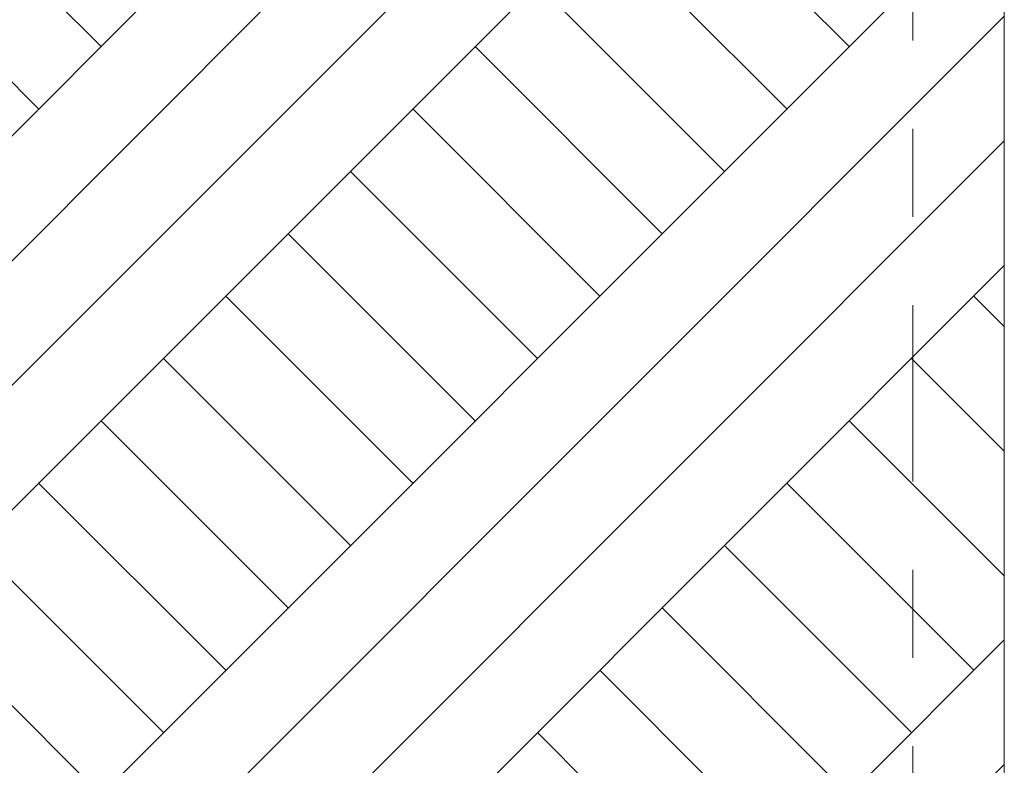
# Model space of a CAD drawing. Header units: metres. Extents: x -52 to 321, y -8 to 26.
# Tile 154 of 256: x -11.347 to -10.23, y -1.522 to -0.676. Entities that reach past the tile are written whole.
import ezdxf
from ezdxf.enums import TextEntityAlignment as Align

# ---------------------------------------------------------------- set-up
doc = ezdxf.new("R2010")
doc.units = ezdxf.units.M
doc.header["$MEASUREMENT"] = 0
doc.linetypes.add('Raster', pattern=[0.4, 0.2, -0.1, 0, -0.1])
doc.layers.add('60 Gelände Hänle', color=7, linetype='Continuous')
doc.layers.add('60 Grenzen', color=7, linetype='Continuous')
doc.styles.add('ERSTELLTER_STIL_1', font='arial.ttf')

# ---------------------------------------------------------------- blocks, each defined once
blk = doc.blocks.new('Standard-Rastermarker[5]_1', base_point=(-10.3336, 25))
at = {"layer": '60 Grenzen', "color": 7, "linetype": 'Raster', "lineweight": 13}
blk.add_line((-10.3336, 24), (-10.3336, -6), dxfattribs=at)
at = {"layer": '60 Grenzen', "color": 7, "lineweight": 13, "style": 'ERSTELLTER_STIL_1'}
for tag, p in [('AC_MarkerText_1_0', (-10.3336, 25.5)), ('AC_MarkerText_1_1', (-10.3336, -7.2))]:
    blk.add_attdef(tag, text='', height=0.3, rotation=360, dxfattribs=at).set_placement(p, align=Align.TOP_CENTER)

msp = doc.modelspace()

# ---------------------------------------------------------------- hatches: boundary and pattern name
at = {"layer": '60 Gelände Hänle', "linetype": 'Continuous', "lineweight": 18, "true_color": 0x9f9f9f}
h = msp.add_hatch(dxfattribs=at)
h.set_pattern_fill('Boden__gewachsen_0001', color=253, style=0, pattern_type=2)
h.set_pattern_definition([(45, (-33357.27905, 0), (-0.2121320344, 0.2121320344), []), (45, (-33357.34976, 0.0707), (-0.424264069, 0.424264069), []), (45, (-33357.4205, 0.1414), (-0.424264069, 0.424264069), []), (135, (-33357.49118, 0.21213), (0.07071067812, 0.07071067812), [0.3, -0.3])])
h.paths.add_polyline_path([(-11.8375, -3.1), (-10.2299, -3.1), (-10.2299, -0.4879), (-10.5274, -0.5075), (-10.7509, -0.5229), (-10.9781, -0.5391), (-11.2096, -0.5563), (-11.4459, -0.5744), (-11.6875, -0.5937), (-11.8375, -0.6061)])

# ---------------------------------------------------------------- linework, layer by layer
at = {"layer": '60 Gelände Hänle', "color": 7, "linetype": 'Continuous', "lineweight": 18}
msp.add_line((-10.2299, -0.4879), (-10.2299, -3.1), dxfattribs=at)

# ---------------------------------------------------------------- block references
at = {"layer": '60 Grenzen', "color": 7, "linetype": 'Continuous', "lineweight": 18}
msp.add_blockref('Standard-Rastermarker[5]_1', (-10.3336, 25), dxfattribs=at)

doc.saveas('drawing.dxf')
